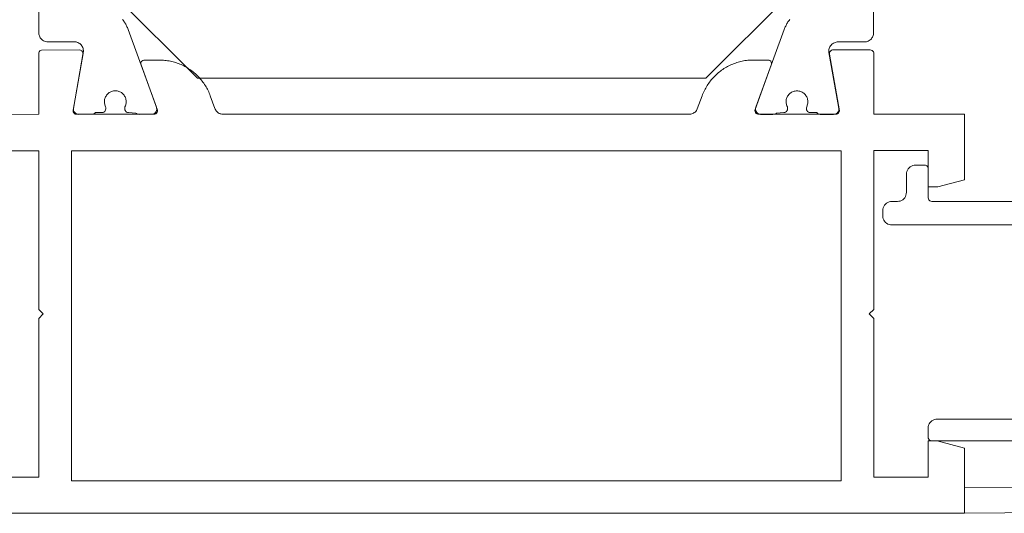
# Paper-space layout 'AD-02 DETAL MONTAŻU DRZWI' of a CAD drawing. Header units: millimetres. Extents: x 0 to 594, y 0 to 550.
# Tile 46 of 99: x 201.73 to 212.58, y 210.06 to 215.5. Entities that reach past the tile are written whole.
import ezdxf
from ezdxf.xclip import XClip

# ---------------------------------------------------------------- set-up
doc = ezdxf.new("R2010")
doc.units = ezdxf.units.MM
doc.header["$MEASUREMENT"] = 0
doc.header["$XCLIPFRAME"] = 0
doc.layers.add('A_stolarka_Nr_pióra__1', color=7, linetype='Continuous', lineweight=20)

# ---------------------------------------------------------------- blocks, each defined once
blk = doc.blocks.new('Rysunek_2_2', base_point=(-46914.584, -27095.2))
at = {"layer": 'A_stolarka_Nr_pióra__1', "color": 7, "linetype": 'Continuous', "lineweight": 20, "ltscale": 0.2, "flags": 128}
for points in [[(202.867, 215.501), (202.873, 215.493), (202.88, 215.484), (202.885, 215.476), (202.891, 215.467), (202.896, 215.458), (202.901, 215.449), (202.906, 215.44), (202.911, 215.431), (202.915, 215.421), (202.92, 215.412), (202.924, 215.402), (202.927, 215.392), (203.239, 214.536), (203.242, 214.524), (203.243, 214.512), (203.24, 214.5), (203.236, 214.488), (203.23, 214.478), (203.221, 214.469), (203.211, 214.463), (203.2, 214.458), (203.187, 214.456), (203.052, 214.455), (203.041, 214.456), (203.031, 214.459), (203.021, 214.464), (203.012, 214.47), (202.932, 214.475), (202.921, 214.477), (202.911, 214.481), (202.903, 214.488), (202.897, 214.496), (202.893, 214.506), (202.892, 214.528), (202.893, 214.538), (202.898, 214.549), (202.901, 214.559), (202.904, 214.569), (202.906, 214.579), (202.907, 214.589), (202.907, 214.599), (202.906, 214.61), (202.904, 214.62), (202.902, 214.63), (202.898, 214.639), (202.894, 214.649), (202.889, 214.658), (202.884, 214.666), (202.877, 214.674), (202.87, 214.682), (202.863, 214.689), (202.854, 214.695), (202.846, 214.7), (202.837, 214.705), (202.827, 214.709), (202.817, 214.712), (202.807, 214.714), (202.797, 214.715), (202.787, 214.715), (202.777, 214.715), (202.766, 214.714), (202.756, 214.712), (202.747, 214.709), (202.737, 214.705), (202.728, 214.7), (202.719, 214.695), (202.711, 214.689), (202.703, 214.682), (202.696, 214.674), (202.69, 214.666), (202.684, 214.658), (202.679, 214.649), (202.675, 214.639), (202.672, 214.63), (202.669, 214.62), (202.668, 214.61), (202.667, 214.599), (202.667, 214.589), (202.668, 214.579), (202.67, 214.569), (202.672, 214.559), (202.676, 214.549), (202.68, 214.54), (202.682, 214.53), (202.682, 214.515), (202.68, 214.505), (202.676, 214.495), (202.67, 214.487), (202.661, 214.48), (202.651, 214.477), (202.567, 214.475), (202.559, 214.468), (202.55, 214.462), (202.54, 214.458), (202.53, 214.456), (202.385, 214.455), (202.374, 214.456), (202.363, 214.46), (202.353, 214.465), (202.344, 214.471), (202.337, 214.48), (202.331, 214.489), (202.327, 214.499), (202.325, 214.51), (202.325, 214.521), (202.434, 215.138), (202.435, 215.149), (202.435, 215.16), (202.434, 215.171), (202.431, 215.182), (202.428, 215.193), (202.423, 215.203), (202.417, 215.212), (202.411, 215.221), (202.403, 215.229), (202.394, 215.236), (202.385, 215.242), (202.375, 215.247), (202.364, 215.251), (202.354, 215.254), (202.343, 215.255), (202.043, 215.255), (202.033, 215.256), (202.02, 215.258), (202.007, 215.262), (201.995, 215.268), (201.984, 215.275), (201.973, 215.284), (201.967, 215.291), (201.96, 215.299), (201.954, 215.31), (201.95, 215.32), (201.946, 215.329), (201.944, 215.339), (201.943, 215.349), (201.943, 220.355)], [(202.867, 215.501), (202.873, 215.493), (202.88, 215.484), (202.885, 215.476), (202.891, 215.467), (202.896, 215.458), (202.901, 215.449), (202.906, 215.44), (202.911, 215.431), (202.915, 215.421), (202.92, 215.412), (202.924, 215.402), (202.927, 215.392), (203.239, 214.536), (203.242, 214.524), (203.243, 214.512), (203.24, 214.5), (203.236, 214.488), (203.23, 214.478), (203.221, 214.469), (203.211, 214.463), (203.2, 214.458), (203.187, 214.456), (203.052, 214.455), (203.041, 214.456), (203.031, 214.459), (203.021, 214.464), (203.012, 214.47), (202.932, 214.475), (202.921, 214.477), (202.911, 214.481), (202.903, 214.488), (202.897, 214.496), (202.893, 214.506), (202.892, 214.528), (202.893, 214.538), (202.898, 214.549), (202.901, 214.559), (202.904, 214.569), (202.906, 214.579), (202.907, 214.589), (202.907, 214.599), (202.906, 214.61), (202.904, 214.62), (202.902, 214.63), (202.898, 214.639), (202.894, 214.649), (202.889, 214.658), (202.884, 214.666), (202.877, 214.674), (202.87, 214.682), (202.863, 214.689), (202.854, 214.695), (202.846, 214.7), (202.837, 214.705), (202.827, 214.709), (202.817, 214.712), (202.807, 214.714), (202.797, 214.715), (202.787, 214.715), (202.777, 214.715), (202.766, 214.714), (202.756, 214.712), (202.747, 214.709), (202.737, 214.705), (202.728, 214.7), (202.719, 214.695), (202.711, 214.689), (202.703, 214.682), (202.696, 214.674), (202.69, 214.666), (202.684, 214.658), (202.679, 214.649), (202.675, 214.639), (202.672, 214.63), (202.669, 214.62), (202.668, 214.61), (202.667, 214.599), (202.667, 214.589), (202.668, 214.579), (202.67, 214.569), (202.672, 214.559), (202.676, 214.549), (202.68, 214.54), (202.682, 214.53), (202.682, 214.515), (202.68, 214.505), (202.676, 214.495), (202.67, 214.487), (202.661, 214.48), (202.651, 214.477), (202.567, 214.475), (202.559, 214.468), (202.55, 214.462), (202.54, 214.458), (202.53, 214.456), (202.385, 214.455), (202.374, 214.456), (202.363, 214.46), (202.353, 214.465), (202.344, 214.471), (202.337, 214.48), (202.331, 214.489), (202.327, 214.499), (202.325, 214.51), (202.325, 214.521), (202.434, 215.138), (202.435, 215.149), (202.435, 215.16), (202.434, 215.171), (202.431, 215.182), (202.428, 215.193), (202.423, 215.203), (202.417, 215.212), (202.411, 215.221), (202.403, 215.229), (202.394, 215.236), (202.385, 215.242), (202.375, 215.247), (202.364, 215.251), (202.354, 215.254), (202.343, 215.255), (202.043, 215.255), (202.033, 215.256), (202.02, 215.258), (202.007, 215.262), (201.995, 215.268), (201.984, 215.275), (201.973, 215.284), (201.967, 215.291), (201.96, 215.299), (201.954, 215.31), (201.95, 215.32), (201.946, 215.329), (201.944, 215.339), (201.943, 215.349), (201.943, 220.355)], [(210.217, 215.5), (210.21, 215.492), (210.204, 215.483), (210.198, 215.475), (210.193, 215.466), (210.187, 215.457), (210.182, 215.448), (210.177, 215.439), (210.173, 215.43), (210.168, 215.42), (210.164, 215.411), (210.16, 215.401), (210.156, 215.391), (209.845, 214.535), (209.842, 214.523), (209.841, 214.511), (209.843, 214.499), (209.848, 214.488), (209.854, 214.477), (209.863, 214.469), (209.873, 214.462), (209.884, 214.457), (209.896, 214.455), (210.032, 214.455), (210.043, 214.456), (210.053, 214.458), (210.063, 214.463), (210.072, 214.469), (210.152, 214.475), (210.163, 214.476), (210.172, 214.48), (210.181, 214.487), (210.187, 214.495), (210.191, 214.505), (210.192, 214.527), (210.191, 214.537), (210.186, 214.549), (210.183, 214.558), (210.18, 214.568), (210.178, 214.578), (210.177, 214.588), (210.177, 214.599), (210.178, 214.609), (210.179, 214.619), (210.182, 214.629), (210.185, 214.639), (210.189, 214.648), (210.194, 214.657), (210.2, 214.665), (210.206, 214.674), (210.214, 214.681), (210.221, 214.688), (210.229, 214.694), (210.238, 214.699), (210.247, 214.704), (210.257, 214.708), (210.267, 214.711), (210.276, 214.713), (210.287, 214.714), (210.297, 214.715), (210.307, 214.714), (210.317, 214.713), (210.327, 214.711), (210.337, 214.708), (210.347, 214.704), (210.356, 214.699), (210.364, 214.694), (210.373, 214.688), (210.38, 214.681), (210.387, 214.674), (210.394, 214.665), (210.399, 214.657), (210.404, 214.648), (210.409, 214.639), (210.412, 214.629), (210.414, 214.619), (210.416, 214.609), (210.417, 214.599), (210.417, 214.588), (210.416, 214.578), (210.414, 214.568), (210.411, 214.558), (210.408, 214.549), (210.404, 214.539), (210.402, 214.529), (210.402, 214.515), (210.403, 214.504), (210.408, 214.494), (210.414, 214.486), (210.423, 214.48), (210.433, 214.476), (210.517, 214.475), (210.525, 214.467), (210.534, 214.462), (210.544, 214.457), (210.554, 214.455), (210.699, 214.455), (210.71, 214.456), (210.721, 214.459), (210.731, 214.464), (210.74, 214.47), (210.747, 214.479), (210.753, 214.488), (210.757, 214.499), (210.759, 214.51), (210.759, 214.521), (210.65, 215.137), (210.649, 215.148), (210.649, 215.16), (210.65, 215.171), (210.652, 215.181), (210.656, 215.192), (210.661, 215.202), (210.666, 215.212), (210.673, 215.22), (210.681, 215.228), (210.69, 215.235), (210.699, 215.241), (210.709, 215.246), (210.719, 215.25), (210.73, 215.253), (210.741, 215.254), (211.041, 215.255), (211.054, 215.256), (211.064, 215.257), (211.074, 215.26), (211.083, 215.264), (211.092, 215.269), (211.103, 215.276), (211.11, 215.283), (211.117, 215.29), (211.123, 215.298), (211.129, 215.307), (211.133, 215.316), (211.136, 215.325), (211.139, 215.335), (211.14, 215.345), (211.141, 215.355), (211.141, 220.355)], [(210.217, 215.5), (210.21, 215.492), (210.204, 215.483), (210.198, 215.475), (210.193, 215.466), (210.187, 215.457), (210.182, 215.448), (210.177, 215.439), (210.173, 215.43), (210.168, 215.42), (210.164, 215.411), (210.16, 215.401), (210.156, 215.391), (209.845, 214.535), (209.842, 214.523), (209.841, 214.511), (209.843, 214.499), (209.848, 214.488), (209.854, 214.477), (209.863, 214.469), (209.873, 214.462), (209.884, 214.457), (209.896, 214.455), (210.032, 214.455), (210.043, 214.456), (210.053, 214.458), (210.063, 214.463), (210.072, 214.469), (210.152, 214.475), (210.163, 214.476), (210.172, 214.48), (210.181, 214.487), (210.187, 214.495), (210.191, 214.505), (210.192, 214.527), (210.191, 214.537), (210.186, 214.549), (210.183, 214.558), (210.18, 214.568), (210.178, 214.578), (210.177, 214.588), (210.177, 214.599), (210.178, 214.609), (210.179, 214.619), (210.182, 214.629), (210.185, 214.639), (210.189, 214.648), (210.194, 214.657), (210.2, 214.665), (210.206, 214.674), (210.214, 214.681), (210.221, 214.688), (210.229, 214.694), (210.238, 214.699), (210.247, 214.704), (210.257, 214.708), (210.267, 214.711), (210.276, 214.713), (210.287, 214.714), (210.297, 214.715), (210.307, 214.714), (210.317, 214.713), (210.327, 214.711), (210.337, 214.708), (210.347, 214.704), (210.356, 214.699), (210.364, 214.694), (210.373, 214.688), (210.38, 214.681), (210.387, 214.674), (210.394, 214.665), (210.399, 214.657), (210.404, 214.648), (210.409, 214.639), (210.412, 214.629), (210.414, 214.619), (210.416, 214.609), (210.417, 214.599), (210.417, 214.588), (210.416, 214.578), (210.414, 214.568), (210.411, 214.558), (210.408, 214.549), (210.404, 214.539), (210.402, 214.529), (210.402, 214.515), (210.403, 214.504), (210.408, 214.494), (210.414, 214.486), (210.423, 214.48), (210.433, 214.476), (210.517, 214.475), (210.525, 214.467), (210.534, 214.462), (210.544, 214.457), (210.554, 214.455), (210.699, 214.455), (210.71, 214.456), (210.721, 214.459), (210.731, 214.464), (210.74, 214.47), (210.747, 214.479), (210.753, 214.488), (210.757, 214.499), (210.759, 214.51), (210.759, 214.521), (210.65, 215.137), (210.649, 215.148), (210.649, 215.16), (210.65, 215.171), (210.652, 215.181), (210.656, 215.192), (210.661, 215.202), (210.666, 215.212), (210.673, 215.22), (210.681, 215.228), (210.69, 215.235), (210.699, 215.241), (210.709, 215.246), (210.719, 215.25), (210.73, 215.253), (210.741, 215.254), (211.041, 215.255), (211.054, 215.256), (211.064, 215.257), (211.074, 215.26), (211.083, 215.264), (211.092, 215.269), (211.103, 215.276), (211.11, 215.283), (211.117, 215.29), (211.123, 215.298), (211.129, 215.307), (211.133, 215.316), (211.136, 215.325), (211.139, 215.335), (211.14, 215.345), (211.141, 215.355), (211.141, 220.355)], [(201.343, 210.455), (201.943, 210.455), (201.943, 212.205), (201.993, 212.255), (201.943, 212.305), (201.943, 214.055), (201.343, 214.055)], [(200.943, 214.455), (201.943, 214.456), (201.942, 215.126), (201.943, 215.137), (201.947, 215.147), (201.954, 215.155), (201.963, 215.161), (201.972, 215.165), (202.391, 215.166), (202.401, 215.165), (202.411, 215.161), (202.419, 215.155), (202.425, 215.146), (202.429, 215.137), (202.431, 215.127), (202.321, 214.503), (202.321, 214.492), (202.323, 214.482), (202.328, 214.473), (202.335, 214.465), (202.344, 214.459), (202.353, 214.456), (203.212, 214.456), (203.223, 214.457), (203.234, 214.462), (203.242, 214.469), (203.248, 214.479), (203.252, 214.49), (203.252, 214.501), (203.071, 215.001), (203.068, 215.012), (203.069, 215.023), (203.073, 215.034), (203.08, 215.043), (203.089, 215.05), (203.1, 215.054), (203.27, 215.055), (203.286, 215.054), (203.301, 215.054), (203.317, 215.053), (203.332, 215.051), (203.348, 215.05), (203.363, 215.047), (203.379, 215.045), (203.394, 215.042), (203.409, 215.038), (203.424, 215.034), (203.439, 215.03), (203.454, 215.026), (203.469, 215.021), (203.483, 215.015), (203.498, 215.01), (203.512, 215.004), (203.526, 214.997), (203.54, 214.99), (203.554, 214.983), (203.568, 214.975), (203.581, 214.968), (203.594, 214.959), (203.607, 214.951), (203.62, 214.942), (203.633, 214.932), (203.645, 214.923), (203.657, 214.913), (203.669, 214.903), (203.68, 214.892), (203.691, 214.881), (203.702, 214.87), (203.713, 214.859), (203.723, 214.847), (203.733, 214.835), (203.743, 214.823), (203.752, 214.811), (203.761, 214.798), (203.77, 214.785), (203.779, 214.772), (203.787, 214.759), (203.794, 214.745), (203.802, 214.732), (203.809, 214.718), (203.815, 214.704), (203.822, 214.689), (203.828, 214.675), (203.833, 214.66), (203.884, 214.521), (203.888, 214.512), (203.893, 214.503), (203.899, 214.494), (203.905, 214.486), (203.913, 214.479), (203.921, 214.473), (203.93, 214.467), (203.94, 214.463), (203.95, 214.46), (203.96, 214.457), (203.97, 214.456), (209.108, 214.456), (209.118, 214.457), (209.129, 214.458), (209.139, 214.461), (209.148, 214.465), (209.158, 214.469), (209.166, 214.475), (209.175, 214.481), (209.182, 214.489), (209.189, 214.497), (209.194, 214.505), (209.199, 214.515), (209.252, 214.661), (209.258, 214.675), (209.264, 214.69), (209.27, 214.704), (209.277, 214.718), (209.284, 214.732), (209.292, 214.746), (209.299, 214.759), (209.307, 214.773), (209.316, 214.786), (209.325, 214.799), (209.334, 214.811), (209.343, 214.824), (209.353, 214.836), (209.363, 214.848), (209.373, 214.86), (209.384, 214.871), (209.395, 214.882), (209.406, 214.893), (209.418, 214.903), (209.43, 214.914), (209.442, 214.923), (209.454, 214.933), (209.467, 214.942), (209.479, 214.951), (209.492, 214.96), (209.506, 214.968), (209.519, 214.976), (209.533, 214.983), (209.547, 214.991), (209.561, 214.998), (209.575, 215.004), (209.589, 215.01), (209.604, 215.016), (209.618, 215.021), (209.633, 215.026), (209.648, 215.031), (209.663, 215.035), (209.678, 215.039), (209.693, 215.042), (209.709, 215.045), (209.724, 215.048), (209.74, 215.05), (209.755, 215.052), (209.771, 215.053), (209.786, 215.054), (209.802, 215.055), (209.817, 215.055), (209.977, 215.055), (209.989, 215.053), (209.999, 215.049), (210.008, 215.041), (210.014, 215.032), (210.017, 215.021), (210.017, 215.009), (209.836, 214.51), (209.834, 214.499), (209.835, 214.487), (209.839, 214.477), (209.846, 214.467), (209.855, 214.461), (209.865, 214.457), (210.725, 214.456), (210.735, 214.457), (210.745, 214.461), (210.753, 214.468), (210.759, 214.476), (210.763, 214.485), (210.765, 214.496), (210.655, 215.12), (210.655, 215.13), (210.657, 215.14), (210.662, 215.149), (210.669, 215.157), (210.678, 215.163), (210.687, 215.166), (211.104, 215.167), (211.114, 215.165), (211.124, 215.161), (211.133, 215.154), (211.139, 215.146), (211.143, 215.136), (211.143, 214.456), (212.142, 214.456), (212.142, 213.735), (211.849, 213.656), (211.743, 213.656), (211.743, 214.056), (211.143, 214.056), (211.143, 212.305), (211.093, 212.255), (211.143, 212.205), (211.143, 210.456), (211.743, 210.456), (211.743, 210.856), (211.843, 210.856), (212.143, 210.776), (212.143, 210.057), (200.943, 210.056)], [(201.343, 210.455), (201.943, 210.455), (201.943, 212.205), (201.993, 212.255), (201.943, 212.305), (201.943, 214.055), (201.343, 214.055)], [(200.943, 214.455), (201.943, 214.456), (201.942, 215.126), (201.943, 215.137), (201.947, 215.147), (201.954, 215.155), (201.963, 215.161), (201.972, 215.165), (202.391, 215.166), (202.401, 215.165), (202.411, 215.161), (202.419, 215.155), (202.425, 215.146), (202.429, 215.137), (202.431, 215.127), (202.321, 214.503), (202.321, 214.492), (202.323, 214.482), (202.328, 214.473), (202.335, 214.465), (202.344, 214.459), (202.353, 214.456), (203.212, 214.456), (203.223, 214.457), (203.234, 214.462), (203.242, 214.469), (203.248, 214.479), (203.252, 214.49), (203.252, 214.501), (203.071, 215.001), (203.068, 215.012), (203.069, 215.023), (203.073, 215.034), (203.08, 215.043), (203.089, 215.05), (203.1, 215.054), (203.27, 215.055), (203.286, 215.054), (203.301, 215.054), (203.317, 215.053), (203.332, 215.051), (203.348, 215.05), (203.363, 215.047), (203.379, 215.045), (203.394, 215.042), (203.409, 215.038), (203.424, 215.034), (203.439, 215.03), (203.454, 215.026), (203.469, 215.021), (203.483, 215.015), (203.498, 215.01), (203.512, 215.004), (203.526, 214.997), (203.54, 214.99), (203.554, 214.983), (203.568, 214.975), (203.581, 214.968), (203.594, 214.959), (203.607, 214.951), (203.62, 214.942), (203.633, 214.932), (203.645, 214.923), (203.657, 214.913), (203.669, 214.903), (203.68, 214.892), (203.691, 214.881), (203.702, 214.87), (203.713, 214.859), (203.723, 214.847), (203.733, 214.835), (203.743, 214.823), (203.752, 214.811), (203.761, 214.798), (203.77, 214.785), (203.779, 214.772), (203.787, 214.759), (203.794, 214.745), (203.802, 214.732), (203.809, 214.718), (203.815, 214.704), (203.822, 214.689), (203.828, 214.675), (203.833, 214.66), (203.884, 214.521), (203.888, 214.512), (203.893, 214.503), (203.899, 214.494), (203.905, 214.486), (203.913, 214.479), (203.921, 214.473), (203.93, 214.467), (203.94, 214.463), (203.95, 214.46), (203.96, 214.457), (203.97, 214.456), (209.108, 214.456), (209.118, 214.457), (209.129, 214.458), (209.139, 214.461), (209.148, 214.465), (209.158, 214.469), (209.166, 214.475), (209.175, 214.481), (209.182, 214.489), (209.189, 214.497), (209.194, 214.505), (209.199, 214.515), (209.252, 214.661), (209.258, 214.675), (209.264, 214.69), (209.27, 214.704), (209.277, 214.718), (209.284, 214.732), (209.292, 214.746), (209.299, 214.759), (209.307, 214.773), (209.316, 214.786), (209.325, 214.799), (209.334, 214.811), (209.343, 214.824), (209.353, 214.836), (209.363, 214.848), (209.373, 214.86), (209.384, 214.871), (209.395, 214.882), (209.406, 214.893), (209.418, 214.903), (209.43, 214.914), (209.442, 214.923), (209.454, 214.933), (209.467, 214.942), (209.479, 214.951), (209.492, 214.96), (209.506, 214.968), (209.519, 214.976), (209.533, 214.983), (209.547, 214.991), (209.561, 214.998), (209.575, 215.004), (209.589, 215.01), (209.604, 215.016), (209.618, 215.021), (209.633, 215.026), (209.648, 215.031), (209.663, 215.035), (209.678, 215.039), (209.693, 215.042), (209.709, 215.045), (209.724, 215.048), (209.74, 215.05), (209.755, 215.052), (209.771, 215.053), (209.786, 215.054), (209.802, 215.055), (209.817, 215.055), (209.977, 215.055), (209.989, 215.053), (209.999, 215.049), (210.008, 215.041), (210.014, 215.032), (210.017, 215.021), (210.017, 215.009), (209.836, 214.51), (209.834, 214.499), (209.835, 214.487), (209.839, 214.477), (209.846, 214.467), (209.855, 214.461), (209.865, 214.457), (210.725, 214.456), (210.735, 214.457), (210.745, 214.461), (210.753, 214.468), (210.759, 214.476), (210.763, 214.485), (210.765, 214.496), (210.655, 215.12), (210.655, 215.13), (210.657, 215.14), (210.662, 215.149), (210.669, 215.157), (210.678, 215.163), (210.687, 215.166), (211.104, 215.167), (211.114, 215.165), (211.124, 215.161), (211.133, 215.154), (211.139, 215.146), (211.143, 215.136), (211.143, 214.456), (212.142, 214.456), (212.142, 213.735), (211.849, 213.656), (211.743, 213.656), (211.743, 214.056), (211.143, 214.056), (211.143, 212.305), (211.093, 212.255), (211.143, 212.205), (211.143, 210.456), (211.743, 210.456), (211.743, 210.856), (211.843, 210.856), (212.143, 210.776), (212.143, 210.057), (200.943, 210.056)], [(217.18, 213.495), (211.783, 213.495), (211.771, 213.497), (211.76, 213.503), (211.751, 213.512), (211.745, 213.523), (211.743, 213.535), (211.743, 213.856), (211.741, 213.868), (211.736, 213.879), (211.727, 213.888), (211.715, 213.894), (211.703, 213.896), (211.603, 213.896), (211.588, 213.895), (211.572, 213.891), (211.558, 213.885), (211.544, 213.877), (211.533, 213.866), (211.522, 213.855), (211.514, 213.841), (211.508, 213.827), (211.504, 213.812), (211.503, 213.796), (211.503, 213.596), (211.502, 213.58), (211.498, 213.565), (211.492, 213.55), (211.484, 213.536), (211.474, 213.524), (211.462, 213.514), (211.448, 213.506), (211.434, 213.5), (211.419, 213.497), (211.403, 213.495), (211.343, 213.495), (211.327, 213.494), (211.312, 213.49), (211.298, 213.485), (211.284, 213.477), (211.272, 213.466), (211.262, 213.454), (211.254, 213.441), (211.248, 213.426), (211.244, 213.411), (211.243, 213.395), (211.243, 213.334), (211.244, 213.319), (211.248, 213.304), (211.254, 213.289), (211.262, 213.276), (211.273, 213.264), (211.285, 213.254), (211.298, 213.246), (211.312, 213.24), (211.327, 213.237), (211.343, 213.236), (212.701, 213.236)], [(212.701, 211.096), (211.843, 211.096), (211.827, 211.095), (211.812, 211.091), (211.797, 211.085), (211.783, 211.076), (211.772, 211.066), (211.761, 211.054), (211.753, 211.041), (211.748, 211.027), (211.744, 211.012), (211.743, 210.996), (211.743, 210.896), (211.744, 210.884), (211.75, 210.872), (211.759, 210.863), (211.77, 210.858), (211.783, 210.856), (212.701, 210.856)], [(212.702, 210.341), (212.143, 210.336), (212.143, 210.056), (217.493, 210.103)], [(217.18, 213.495), (211.783, 213.495), (211.771, 213.497), (211.76, 213.503), (211.751, 213.512), (211.745, 213.523), (211.743, 213.535), (211.743, 213.856), (211.741, 213.868), (211.736, 213.879), (211.727, 213.888), (211.715, 213.894), (211.703, 213.896), (211.603, 213.896), (211.588, 213.895), (211.572, 213.891), (211.558, 213.885), (211.544, 213.877), (211.533, 213.866), (211.522, 213.855), (211.514, 213.841), (211.508, 213.827), (211.504, 213.812), (211.503, 213.796), (211.503, 213.596), (211.502, 213.58), (211.498, 213.565), (211.492, 213.55), (211.484, 213.536), (211.474, 213.524), (211.462, 213.514), (211.448, 213.506), (211.434, 213.5), (211.419, 213.497), (211.403, 213.495), (211.343, 213.495), (211.327, 213.494), (211.312, 213.49), (211.298, 213.485), (211.284, 213.477), (211.272, 213.466), (211.262, 213.454), (211.254, 213.441), (211.248, 213.426), (211.244, 213.411), (211.243, 213.395), (211.243, 213.334), (211.244, 213.319), (211.248, 213.304), (211.254, 213.289), (211.262, 213.276), (211.273, 213.264), (211.285, 213.254), (211.298, 213.246), (211.312, 213.24), (211.327, 213.237), (211.343, 213.236), (212.701, 213.236)], [(212.701, 211.096), (211.843, 211.096), (211.827, 211.095), (211.812, 211.091), (211.797, 211.085), (211.783, 211.076), (211.772, 211.066), (211.761, 211.054), (211.753, 211.041), (211.748, 211.027), (211.744, 211.012), (211.743, 210.996), (211.743, 210.896), (211.744, 210.884), (211.75, 210.872), (211.759, 210.863), (211.77, 210.858), (211.783, 210.856), (212.701, 210.856)], [(212.702, 210.341), (212.143, 210.336), (212.143, 210.056), (217.493, 210.103)]]:
    blk.add_lwpolyline(points, dxfattribs=at)
for points in [[(209.292, 214.856), (203.693, 214.856), (202.793, 215.756), (202.793, 216.756), (204.293, 216.756), (204.293, 217.856), (208.693, 217.856), (208.693, 216.756), (210.193, 216.756), (210.193, 215.756)], [(209.292, 214.856), (203.693, 214.856), (202.793, 215.756), (202.793, 216.756), (204.293, 216.756), (204.293, 217.856), (208.693, 217.856), (208.693, 216.756), (210.193, 216.756), (210.193, 215.756)], [(210.783, 214.055), (210.783, 210.415), (202.303, 210.415), (202.303, 214.055)], [(210.783, 214.055), (210.783, 210.415), (202.303, 210.415), (202.303, 214.055)]]:
    blk.add_lwpolyline(points, close=True, dxfattribs=at)

psp = doc.layouts.new('AD-02 DETAL MONTAŻU DRZWI')

# ---------------------------------------------------------------- block references
at = {"color": 37, "linetype": 'Continuous', "lineweight": 5, "true_color": 0x656532}
ref = psp.add_blockref('Rysunek_2_2', (-46914.584, -27095.2), dxfattribs=at)
XClip(ref).set_block_clipping_path([(33.2101829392, 4.9001792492), (292.97782874, 254.0652997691)])

doc.saveas('drawing.dxf')
